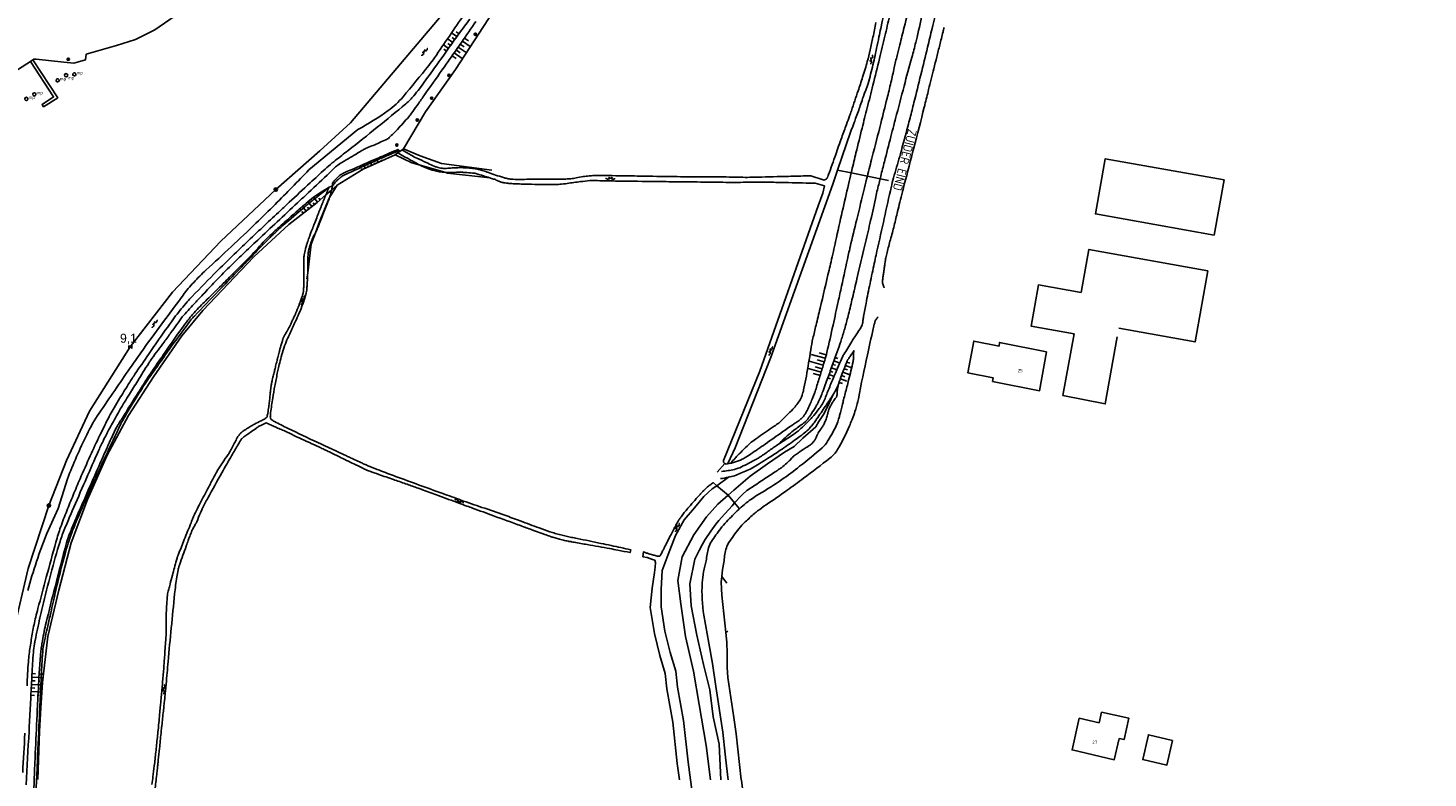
# Model space of a CAD drawing. Header units: millimetres. Extents: x 149344 to 154519, y 463794 to 476271.
# Tile 42 of 70: x 149539 to 149928, y 469001 to 469209. Entities that reach past the tile are written whole.
import ezdxf
from ezdxf.enums import TextEntityAlignment as Align

# ---------------------------------------------------------------- set-up
doc = ezdxf.new("R2010")
doc.units = ezdxf.units.MM
doc.header["$LTSCALE"] = 4
doc.layers.get('0').update_dxf_attribs({"color": 252, "linetype": 'CONTINUOUS'})
for name, color, linetype in [('Gebouw', 252, 'CONTINUOUS'), ('Huisnummer', 252, 'CONTINUOUS'), ('Kilometrering', 252, 'CONTINUOUS'), ('Straatnaam', 252, 'CONTINUOUS'), ('symbool talud', 252, 'CONTINUOUS'), ('symbool water', 252, 'CONTINUOUS'), ('Topografie', 252, 'CONTINUOUS')]:
    doc.layers.add(name, color=color, linetype=linetype)
doc.styles.add('ISO', font='ISO')
doc.styles.add('rtw_iso', font='iso-rtw.shx')

# ---------------------------------------------------------------- blocks, each defined once
blk = doc.blocks.new('talud')
for p, q in [((0, 0.75), (0.5, 0.75)), ((0, 0.5), (1, 0.5)), ((0, 0.25), (0.5, 0.25)), ((0, 0), (1, 0)), ((0, -0.25), (0.5, -0.25)), ((0, -0.5), (1, -0.5)), ((0, -0.75), (0.5, -0.75))]:
    blk.add_line(p, q)
blk = doc.blocks.new('water4')
at = {"linetype": 'Continuous'}
for centre, start, end in [((-0.01, 0.75), 129.7446, 230.2554), ((-0.32, 1.12), 309.7446, 50.2554), ((-0.32, 0.37), 309.7446, 50.2554), ((0.32, 0.01), 129.7446, 230.2554), ((0, 0.38), 309.7446, 50.2554), ((-0.01, -0.74), 129.7446, 230.2554), ((-0.32, -0.37), 309.7446, 50.2554), ((-0.32, -1.12), 309.7446, 50.2554), ((0, -0.37), 309.7446, 50.2554)]:
    blk.add_arc(centre, 0.244, start, end, dxfattribs=at)
blk = doc.blocks.new('paal')
for radius in [0.45, 0.2]:
    blk.add_circle((0, 0), radius)
blk = doc.blocks.new('kilometerpaal')
for p, q in [((-0.44, 0.44), (0.44, -0.44)), ((-0.44, -0.44), (-0.44, 0.44)), ((0.44, 0.44), (-0.44, -0.44)), ((0.44, -0.44), (0.44, 0.44))]:
    blk.add_line(p, q)
at = {"style": 'rtw_iso'}
blk.add_attdef('KILOMETERPAAL', (0.59, 0.87), '', height=2.5, dxfattribs=at)
blk = doc.blocks.new('meerpaal')
at = {"color": 0}
blk.add_circle((0, 0), 0.45, dxfattribs=at)
at = {"style": 'ISO'}
blk.add_attdef('MEERPAAL', (0.7, 0), '', height=0.9, dxfattribs=at)
blk = doc.blocks.new('boom')
for radius in [0.315, 0.225, 0.135]:
    blk.add_circle((0, 0), radius)

msp = doc.modelspace()

# ---------------------------------------------------------------- linework, layer by layer
at = {"layer": 'Gebouw'}
for points in [[(149868.3, 469151.35), (149835.27, 469157.28), (149838.03, 469172.62), (149871.05, 469166.7), (149868.3, 469151.35)], [(149831.35, 469135.4), (149833.5, 469147.39), (149866.51, 469141.47)], [(149866.51, 469141.47), (149862.96, 469121.68), (149841.8, 469125.48)], [(149831.35, 469135.4), (149819.48, 469137.53), (149817.43, 469126.11), (149829.35, 469123.97)], [(149841.37, 469123.07), (149838.04, 469104.48), (149826.28, 469106.8), (149829.35, 469123.97)], [(149821.72, 469118.97), (149819.77, 469108.14), (149806.73, 469110.72), (149806.91, 469111.7), (149799.89, 469113.09), (149801.49, 469121.95), (149808.51, 469120.56), (149808.68, 469121.54), (149821.72, 469118.97)], [(149836.34, 469015.82), (149837.01, 469018.8), (149844.58, 469017.11), (149843.25, 469011.22), (149841.85, 469011.52)], [(149841.85, 469011.52), (149840.5, 469005.59), (149828.81, 469008.32), (149830.81, 469017.12), (149836.34, 469015.82)], [(149856.72, 469010.97), (149855.15, 469004.09), (149848.44, 469005.66), (149850, 469012.54), (149856.72, 469010.97)]]:
    msp.add_lwpolyline(points, dxfattribs=at)
at = {"layer": 'Topografie'}
for points in [[(149803.55, 469263.61, 0), (149802.36, 469256.22, 0.000009)], [(149797.62, 469229.72, 0.000006), (149796.96, 469226.57, -0.000001), (149796.31, 469223.41, -0.000004), (149796.13, 469222.55, -0.000001), (149795.26, 469218.36, -0.001365)], [(149793.25, 469209.06, -0.003549), (149792.96, 469207.87, -0.000064), (149792.5, 469206.02, -0.000065), (149792.05, 469204.22, -0.000007), (149791.23, 469200.92, 0.000199), (149790.41, 469197.63, 0.000013), (149789.69, 469194.72, -0.000001), (149788.97, 469191.82, -0.000005), (149787.91, 469187.57, -0.000051), (149787.81, 469187.16, -0.002016), (149787.76, 469186.95, -0.000037), (149784.84, 469175.62, -0.000295), (149782.21, 469165.44, 0.001629), (149781.74, 469163.6, 0.001044), (149781.7, 469163.44, 0.000055), (149780.97, 469160.5, 0.000309), (149780.34, 469157.94, -0.000201), (149779.38, 469154.02, -0.008053), (149778.35, 469150.11, 0.008809), (149777.41, 469146.54, 0.005548), (149777.06, 469145.03, 0.016288), (149776.96, 469144.52, 0.001424), (149776.91, 469144.14, 0.001881), (149776.87, 469143.86, 0.00226), (149776.68, 469142.45, -0.00345), (149776.55, 469141.52, -0.00039), (149776.48, 469141.06, 0.000161), (149776.32, 469139.96, 0.0005), (149776.24, 469139.35, 0.000613), (149776.17, 469138.86, 0.035312), (149776.15, 469138.63, 0.020329), (149776.17, 469138.24, 0.036374), (149776.23, 469137.81, 0.031813), (149776.38, 469137.33, 0.010818), (149776.5, 469137.03, 0.013432), (149776.61, 469136.79, 0.004021), (149776.65, 469136.7, 0.009071)], [(149810.65, 469303.06, 0.000002), (149809.74, 469298.75, 0.000373)], [(149812.93, 469313.81, -0.000003), (149812.19, 469310.33, -0.000003)], [(149797.31, 469245.48, -0.00001), (149798.99, 469255.89, -0.00006)], [(149642.68, 469175.09, 0.010957), (149645.22, 469173.58, 0.018572), (149646.76, 469172.79, 0.000402), (149649.42, 469171.54, 0.002357), (149649.87, 469171.33, 0.00505), (149651.62, 469170.55, 0.011479), (149652.4, 469170.24, 0.039489), (149653.08, 469170.04, 0.037519), (149653.82, 469169.94, 0.011016), (149654.36, 469169.92, 0.009091), (149655.01, 469169.93, 0.018569), (149656.63, 469170.03, -0.019607), (149658.16, 469170.12, -0.008054), (149659.15, 469170.13, -0.006865), (149660.3, 469170.1, -0.0146), (149661.5, 469170.02, -0.015075), (149662.66, 469169.87, -0.019674), (149663.95, 469169.62, -0.018161), (149665.32, 469169.24, -0.01033), (149666.68, 469168.77, 0.007118), (149668.66, 469168.08, 0.006134), (149670.88, 469167.37, 0.014289), (149671.85, 469167.11, 0.040405), (149672.97, 469166.93, 0.020094), (149675.25, 469166.85, 0.010086), (149678.1, 469166.91, -0.011), (149680.71, 469166.97, -0.004976), (149683.28, 469166.94, 0.005329), (149685.69, 469166.91, 0.00868), (149688.19, 469166.96, 0.015614), (149689.57, 469167.05, 0.03041), (149691.05, 469167.29, -0.023092), (149692.98, 469167.63, -0.004273), (149694.65, 469167.82, -0.011163), (149695.3, 469167.88, -0.009751), (149696.72, 469167.95, -0.010395), (149698.07, 469167.95, -0.000095), (149702.08, 469167.89, 0.000064), (149708.02, 469167.8, 0.000006), (149716.75, 469167.66, 0.000035), (149718.23, 469167.64, 0.003245), (149721.88, 469167.61, -0.001407), (149730.29, 469167.56, -0.004621), (149736.73, 469167.45, 0.011432), (149739.33, 469167.44, 0.001438), (149739.4, 469167.45, 0.000012), (149747.92, 469167.66, 0.000314), (149750.71, 469167.73, 0.00016), (149756.2, 469167.88), (149759.65, 469166.78, 0.091897), (149759.84, 469166.68, 0.165008), (149759.96, 469166.68, 0.046755), (149760.1, 469166.74, 0.029168), (149760.32, 469166.88, 0.031325), (149760.76, 469167.24, 0.105859), (149760.86, 469167.38, 0.009789), (149760.94, 469167.6, 0.00365), (149761.17, 469168.21, 0.002353), (149763.14, 469173.78, -0.00278), (149764.81, 469178.49, -0.003035), (149766.16, 469182.15, 0.004744), (149767.01, 469184.49, 0.003457), (149767.51, 469185.95, 0.000915), (149769.37, 469191.47, 0.00187), (149770.62, 469195.25, 0.003115), (149771.34, 469197.53, 0.01194), (149771.93, 469199.58, 0.007627), (149772.72, 469202.82, 0.004788), (149773.5, 469206.39, 0.00425), (149774.3, 469210.43, 0.003072)], [(149776.86, 469214.56, -0.000025), (149776.38, 469212.25, -0.000037), (149776.05, 469210.71), (149775.65, 469208.78, -0.000026), (149775.17, 469206.46, -0.000019), (149774.51, 469203.31, -0.00631), (149773.96, 469200.65, -0.00631), (149773.34, 469198.01, -0.006119), (149772.68, 469195.45, -0.006119), (149771.95, 469192.92, 0.00058), (149771.59, 469191.96, 0.001), (149771.38, 469191.41, 0.000016), (149770.96, 469190.27, 0.003052), (149770.96, 469190.26, 0.002386), (149770.92, 469190.16, 0.000283), (149770.63, 469189.32, 0.001487), (149769.96, 469187.36, -0.001737), (149769.38, 469185.68, -0.002497), (149769.37, 469185.65, -0.000036), (149768.69, 469183.74, -0.004775), (149768.18, 469182.37, -0.003092), (149767.37, 469180.27), (149763.65, 469169.45)], [(149771.94, 469167.75, -0.003477), (149773.29, 469173.09, 0.00199), (149775.68, 469182.44, 0.000937), (149777.41, 469189.39, 0.001476), (149778.49, 469193.81, 0.006449), (149779.42, 469197.92, -0.007908), (149780.2, 469201.27, -0.001039), (149780.95, 469204.29, 0.00065), (149782.16, 469209.12, 0.000355), (149784.08, 469216.87, 0.002918)], [(149538.72, 469052.65, -0.025428), (149543.97, 469068.51), (149547.14, 469075.45), (149549.71, 469083.65, -0.01902), (149555.09, 469095.91, -0.036567), (149558.58, 469101.94, -0.001471), (149567.15, 469114.46, -0.004355), (149570.1, 469118.66, -0.005753), (149581.85, 469134.69, -0.024769), (149584.8, 469138.24, -0.021285), (149588.27, 469141.71, 0.005498), (149602.09, 469154.68, 0.005963), (149607.42, 469159.91, 0.003313), (149616.83, 469169.51), (149630.37, 469180.72, 0.035292), (149638.84, 469185.97, 0.062765), (149642.95, 469189.8, 0.004287), (149650.09, 469198.52, 0.018003), (149651.7, 469200.67, 0.002475), (149655.82, 469206.69, -0.002472), (149659.95, 469212.71, -0.008441)], [(149778.13, 469212.38, -0.002413), (149776.8, 469206.66, -0.001615), (149775.32, 469200.49, -0.001335), (149773.48, 469193.03, -0.000972), (149771.89, 469186.72, 0.001092), (149770.48, 469181.1, 0.000997), (149768.78, 469174.23, 0.001409), (149767.61, 469169.36, 0.000309), (149767.44, 469168.67)], [(149787.44, 469213.79, -0.000792), (149785.75, 469206.42, -0.00388), (149785.39, 469204.92, -0.007324), (149784.3, 469200.77, 0.003804), (149782.14, 469192.78, 0.000157), (149779.77, 469183.75, 0.000754), (149779.28, 469181.86, 0.000415), (149778.47, 469178.75, 0.000185), (149776.68, 469171.76, 0.000683), (149775.66, 469167.75, 0.000385), (149775.47, 469167.02)], [(149538.28, 468998.6, 0.000523), (149539.06, 469013.45, 0.000104), (149539.4, 469019.97, 0.0001), (149539.72, 469026.23, -0.000425), (149540.04, 469032.35, -0.011818), (149540.27, 469035.37, -0.014713), (149540.59, 469037.77, -0.009493), (149540.76, 469038.76, -0.002985), (149541.41, 469041.9, -0.007145), (149542.81, 469048.09, -0.004781), (149545.13, 469057.29, -0.010587), (149547.68, 469066.21, -0.024814), (149549.03, 469069.93, -0.002075), (149550.64, 469073.73, -0.000952), (149554.21, 469081.97, -0.000348), (149557.45, 469089.4, -0.001394), (149558.27, 469091.26, -0.011281), (149559.63, 469094.15, -0.008058), (149561.69, 469098.12, -0.005842), (149563.91, 469102.13, -0.008268), (149565.56, 469104.92, -0.000731), (149566.96, 469107.19, -0.000445), (149569.27, 469110.91, -0.000921), (149572.31, 469115.79, -0.005666), (149572.82, 469116.58, -0.015615), (149573.2, 469117.13, 0.001841), (149576.58, 469121.66, 0.003366), (149578.5, 469124.29, 0.002052), (149581.61, 469128.64, -0.001675), (149584.93, 469132.27, -0.002685), (149587.03, 469134.51, -0.00005), (149590.33, 469138.01, -0.000999), (149590.49, 469138.18, -0.006376), (149594.72, 469142.51, -0.007473), (149598.43, 469146.1, -0.000392), (149602.6, 469150.02, -0.000302), (149608.02, 469155.1, -0.000094), (149613.62, 469160.33, 0.000226), (149615.95, 469162.51, 0.000713), (149616.67, 469163.19, 0.000087), (149622.59, 469168.77, 0.008837), (149624.24, 469170.38, -0.037933), (149624.65, 469170.73, -0.023685), (149624.71, 469170.77, -0.000618), (149627.2, 469172.28, -0.000668), (149631.53, 469174.87, -0.006745), (149631.96, 469175.13, -0.032457), (149632.98, 469175.62, 0.009956), (149636.37, 469177.06, 0.003096), (149638.16, 469177.88, 0.011944), (149638.62, 469178.1, 0.070855), (149639.12, 469178.46, 0.013386), (149641.39, 469180.77, 0.007094), (149644.55, 469184.25, 0.026759), (149645.32, 469185.23, 0.002065), (149646.84, 469187.38, -0.001669), (149648.7, 469190.04, -0.00039), (149653.75, 469197.18, 0.000718), (149656.49, 469201.07, 0.001773), (149659.18, 469204.92, 0.00117), (149663.22, 469210.78, 0.004688)], [(149538.52, 469026.15, -0.008093), (149538.88, 469032.81, -0.015266), (149539.1, 469034.95, -0.008089), (149539.7, 469038.96, -0.007001), (149540.45, 469043.14, -0.013711), (149540.92, 469045.26, -0.003575), (149541.54, 469047.63, -0.000975), (149543.87, 469056.3, -0.001234), (149546.54, 469066.06, -0.005551), (149547.17, 469068.22, -0.014666), (149547.84, 469070.26, -0.006518), (149549.56, 469074.77, -0.003824), (149551.32, 469079.13, -0.003663), (149553.23, 469083.64, -0.004958), (149556.06, 469090.04, -0.005496), (149558.74, 469095.77, -0.004583), (149560.6, 469099.55, -0.008775), (149561.63, 469101.5, -0.006156), (149562.72, 469103.43, -0.004689), (149564.21, 469105.94, -0.004143), (149566.62, 469109.84, -0.005918), (149568.36, 469112.53, -0.002779), (149568.48, 469112.7, -0.000084), (149572.24, 469118.24, -0.004596), (149575.22, 469122.54, -0.003062), (149579.78, 469128.91, -0.007249), (149582.99, 469132.82, -0.017744), (149584.38, 469134.35, -0.000757), (149591.25, 469141.38, -0.006031), (149592.13, 469142.25, -0.000851), (149597.37, 469147.32, -0.002216), (149599.39, 469149.26, -0.000644), (149603.99, 469153.61, -0.000685), (149608.33, 469157.69, -0.000958), (149611.33, 469160.5, -0.000497), (149617.14, 469165.9, -0.003583), (149621.29, 469169.69, -0.007623), (149623.29, 469171.43, -0.01184), (149624.1, 469172.09, 0.002693), (149627.73, 469174.91, 0.007067), (149643.75, 469187.88, 0.046562), (149645.96, 469190.1, 0.012114), (149647.49, 469192.05, 0.004863), (149651.14, 469197.03, 0.001535), (149655.81, 469203.59, -0.002623), (149658.56, 469207.42, -0.006549), (149661.5, 469211.38, 0.008048)], [(149759.89, 469105.2, -0.002722), (149761.13, 469108.37, -0.005061), (149761.82, 469110.06, -0.000105), (149763.46, 469113.95, -0.000937), (149763.65, 469114.39, -0.004841), (149764.76, 469116.93, -0.011597), (149765.26, 469117.98, -0.020335), (149765.37, 469118.17, -0.001042), (149767.61, 469121.82, -0.007813), (149768.44, 469123.11, -0.004326), (149769.99, 469125.4, 0.028679), (149770.48, 469126.48, 0.053325), (149770.64, 469127.1, 0.006211), (149770.8, 469128.21, -0.012206), (149770.89, 469128.77, -0.002546), (149771.57, 469132.42, -0.003441), (149772.1, 469135.11, -0.001092), (149773.27, 469140.77, -0.002242), (149773.87, 469143.53, -0.00029), (149774.36, 469145.77, -0.000071), (149776.38, 469154.91, -0.000362), (149778.33, 469163.73, -0.001968), (149778.7, 469165.35, -0.017371), (149779.4, 469168, 0.007642), (149781.13, 469173.97, 0.00084), (149783.19, 469181.6, 0.002757), (149783.8, 469183.93, 0.001622), (149784.88, 469188.2, 0.000898), (149786.8, 469195.94, 0.000657), (149788.67, 469203.59, 0.000958), (149789.93, 469208.84, 0.00203), (149790.65, 469211.89, 0.000664)], [(149623.37, 469165.08, -0.065625), (149623.33, 469165.7, -0.151597), (149623.43, 469165.95, -0.012099), (149623.81, 469166.39, -0.009983), (149624.28, 469166.91, -0.004654), (149625.18, 469167.82, -0.024523), (149625.36, 469167.99, -0.035145), (149625.69, 469168.22, -0.024892), (149626.18, 469168.49, -0.008544), (149626.42, 469168.6, -0.000275), (149633.96, 469171.91, -0.002015), (149636.7, 469173.1, -0.001131), (149641.59, 469175.18), (149641.85, 469174.87)], [(149641.85, 469174.87, 0.001883), (149637.21, 469172.87, 0.003892), (149634.98, 469171.87, 0.000112), (149627.76, 469168.59, 0.001737), (149627.3, 469168.37, 0.004656), (149626.13, 469167.82, 0.046963), (149626.02, 469167.75, 0.017584), (149625.94, 469167.69, 0.002338), (149625.38, 469167.2, 0.001703), (149625.23, 469167.07, 0.00035), (149624.53, 469166.45, 0.034472), (149624.05, 469165.95, 0.021359), (149623.37, 469165.08)], [(149647.73, 469170.79, -0.002456), (149647.58, 469170.87, -0.000473), (149646.35, 469171.55, 0.000344), (149644.65, 469172.48, 0.000625), (149643.41, 469173.15, 0.0004), (149641.48, 469174.21)], [(149654.57, 469168.83, -0.043138), (149651.53, 469169.32, -0.060832), (149647.73, 469170.79)], [(149667.03, 469167.31, 0.000824), (149665.33, 469167.84, 0.001403), (149663.17, 469168.5, 0.01544), (149662.97, 469168.55, 0.035622), (149662.75, 469168.59, 0.004014), (149660.71, 469168.75, 0.001542), (149659.96, 469168.8, 0.001116), (149658.91, 469168.87, 0.037439), (149657.77, 469168.86, -0.022483), (149655.86, 469168.78, -0.018167), (149654.57, 469168.83)], [(149732.31, 469087.91, -0.149279), (149732.01, 469088.28, -0.149279), (149731.96, 469088.75), (149742.11, 469113.54), (149758.23, 469159.48), (149759.61, 469163.07), (149759.99, 469165.05), (149757.45, 469165.83, -0.00049), (149755.38, 469165.85, -0.00228), (149754.93, 469165.86, -0.000837), (149747.17, 469166.02, 0.002632), (149744.7, 469166.07, 0.006858), (149738.29, 469166.06, -0.006793), (149731.82, 469166.05, -0.000048), (149724.67, 469166.14, 0.000048), (149717.53, 469166.22, 0.000017), (149711.79, 469166.29, -0.00001), (149702.01, 469166.41, -0.005312), (149696.99, 469166.53, 0.014383), (149695.13, 469166.54, 0.019501), (149694.84, 469166.52, 0.002106), (149692.21, 469166.24, 0.011546), (149688.55, 469165.74, -0.020693), (149686.51, 469165.51, -0.016861), (149684.97, 469165.45, -0.005881), (149680.54, 469165.47, -0.001741), (149676.69, 469165.55, -0.003686), (149674.88, 469165.6, -0.0057), (149673.88, 469165.65, -0.003835), (149672.39, 469165.76, -0.023), (149670.98, 469165.93, -0.032524), (149670.01, 469166.16, -0.050865), (149669.08, 469166.56, 0.048754), (149668.11, 469166.97, 0.001294), (149667.03, 469167.31)], [(149767.44, 469168.67, 0.001436), (149766.69, 469165.43, 0.000918), (149764.97, 469157.96, 0.002693), (149763.13, 469149.64, -0.003934), (149761.85, 469143.94, -0.000728), (149761.31, 469141.65, -0.000158), (149758.81, 469131.07, -0.001215), (149757.68, 469126.31, 0.001604), (149756.82, 469122.71, 0.021349), (149756.2, 469119.48, -0.009549), (149755, 469112.23, -0.005945), (149754.33, 469108.81, -0.013103), (149753.96, 469107.26, -0.053753), (149753.48, 469106.01, -0.044506), (149752.61, 469104.64, -0.018388), (149751.59, 469103.4, -0.013118), (149750.06, 469101.77, -0.008015), (149747.82, 469099.57, -0.038493), (149747.32, 469099.16, -0.000233), (149746.08, 469098.3, 0.000132), (149743.89, 469096.78, 0.000027), (149741.76, 469095.3, 0.000066), (149740.89, 469094.7, 0.024676), (149739.33, 469093.5, 0.022255), (149737.74, 469092.02, 0.002255), (149737.52, 469091.8, 0.000318), (149735.99, 469090.21, 0.003807), (149735.24, 469089.42, 0.002308), (149733.93, 469088)], [(149733.93, 469088, 0.00793), (149734.43, 469088.09, 0.037835), (149735.06, 469088.26, 0.011896), (149737.2, 469089.09, 0.043128), (149737.76, 469089.38, 0.008328), (149739.51, 469090.52, 0.003558), (149743.55, 469093.3, 0.001386), (149748.5, 469096.79, -0.002846), (149750.92, 469098.48, -0.005495), (149751.59, 469098.93, 0.004117), (149752.48, 469099.53, 0.029868), (149753.46, 469100.29, 0.0366), (149754.17, 469101.01, 0.035857), (149754.67, 469101.7, 0.02773), (149755.2, 469102.65, 0.008245), (149755.97, 469104.29, 0.009029), (149756.61, 469105.81, 0.002902), (149757.32, 469107.61, 0.014775), (149757.45, 469107.96, 0.002513), (149757.68, 469108.7, 0.000534), (149758.76, 469112.19, 0.000524), (149759.79, 469115.53, 0.001669), (149760.1, 469116.57, 0.014718), (149760.68, 469118.73, 0.004188), (149762.42, 469126.38, 0.00005), (149763.85, 469132.91, 0.000077), (149764.77, 469137.15, 0.000579), (149766.64, 469145.76, -0.002705), (149767.04, 469147.6, -0.00355), (149767.15, 469148.07, -0.000219), (149769.01, 469155.73, -0.000146), (149771.15, 469164.51, -0.000397), (149771.94, 469167.74, -0.000003), (149771.94, 469167.75)], [(149775.47, 469167.02, 0.000819), (149775.09, 469165.47, 0.009184), (149774.16, 469161.44, -0.005447), (149772.66, 469154.62, -0.000396), (149771.25, 469148.6, -0.000256), (149769.06, 469139.27, -0.000704), (149767.8, 469133.94, -0.000833), (149766.72, 469129.43, -0.009584), (149765.76, 469125.78, -0.010599), (149764.77, 469122.52, -0.004942), (149763.82, 469119.72, -0.002258), (149761.65, 469113.63, -0.001449), (149760.25, 469109.8, -0.002501), (149759.42, 469107.59, -0.012068), (149758.72, 469105.86, -0.014736), (149758.07, 469104.48, -0.019335), (149757.63, 469103.69, -0.007845), (149756.44, 469101.8, -0.012861), (149755.48, 469100.41, -0.026881), (149754.97, 469099.78, -0.056263), (149754.24, 469099.14, 0.015691), (149751.44, 469097.05, 0.015425), (149749.69, 469095.58, 0.010505), (149747.25, 469093.29)], [(149621.51, 469162.53, 0.000792), (149621.42, 469162.3, 0.000016), (149620.8, 469160.8, 0.00133), (149620.79, 469160.78, 0.00062), (149620.25, 469159.43, 0.001055), (149619.93, 469158.63, 0.000007), (149619.92, 469158.61, 0.000038), (149619.92, 469158.61, 0.00124), (149619.76, 469158.19, 0.000335), (149619.15, 469156.65, 0.000069), (149618.42, 469154.78, 0.000201), (149618.17, 469154.14, 0.000004), (149618.09, 469153.91, 0.000008), (149618.05, 469153.81, 0.000052), (149618, 469153.69, 0.000037), (149617.94, 469153.52, 0.001438), (149617.92, 469153.48, 0.00019), (149617.79, 469153.14, 0.001552), (149617.48, 469152.33, 0.001198), (149617.09, 469151.27, 0.001303), (149616.99, 469151, 0.000516), (149616.74, 469150.31, 0.003146), (149616.5, 469149.62, 0.002771), (149616.23, 469148.84, 0.007345), (149616.12, 469148.47, 0.004842), (149615.95, 469147.9, 0.010546), (149615.83, 469147.44, 0.006457), (149615.66, 469146.68, 0.010687), (149615.52, 469145.91, 0.01422), (149615.44, 469145.34, 0.009432), (149615.39, 469144.72, 0.013142), (149615.37, 469144.27, 0.00132), (149615.36, 469143.59, 0.001725), (149615.36, 469143.07, 0.000376), (149615.36, 469141.83, 0.001091), (149615.36, 469141.4, 0.002046), (149615.36, 469140.35, -0.001503), (149615.38, 469138.92, -0.000896), (149615.38, 469138.18, -0.001527), (149615.38, 469137.74, -0.0052), (149615.37, 469137.38, -0.00397), (149615.36, 469136.91, -0.003403), (149615.33, 469136.39, -0.004882), (149615.31, 469136.02, -0.000529), (149615.3, 469135.9, -0.00114), (149615.29, 469135.84, -0.002812), (149615.29, 469135.79, -0.001448), (149615.28, 469135.69, -0.013855), (149615.27, 469135.58, -0.007865), (149615.24, 469135.41, -0.013028), (149615.2, 469135.23, -0.007807), (149615.12, 469134.93, -0.006986), (149615.01, 469134.54, -0.007315), (149614.89, 469134.18, -0.004183), (149614.68, 469133.58, -0.004162), (149614.46, 469132.98, -0.001088), (149614.14, 469132.12, -0.002266), (149613.98, 469131.71, -0.000559), (149613.83, 469131.32, -0.001435), (149613.77, 469131.17, -0.001591), (149613.65, 469130.87, -0.00119), (149613.49, 469130.47, -0.00122), (149613.36, 469130.16, -0.00169), (149613.26, 469129.94, -0.002348), (149613.2, 469129.8, -0.000971), (149613.05, 469129.45, -0.002628), (149612.87, 469129.06, -0.000992), (149612.4, 469128.03, -0.002782), (149611.97, 469127.1, -0.003017), (149611.56, 469126.24, -0.00494), (149611.23, 469125.58, -0.009943), (149611.05, 469125.26, -0.001137), (149610.91, 469125.01, -0.000742), (149610.69, 469124.62, -0.001457), (149610.41, 469124.15, 0.001975), (149610.21, 469123.79, 0.005995), (149610.05, 469123.51, 0.004773), (149609.86, 469123.14, 0.004435), (149609.78, 469123, 0.005809), (149609.73, 469122.89, 0.011787), (149609.68, 469122.76, 0.008837), (149609.61, 469122.6, 0.007914), (149609.54, 469122.38, 0.005246), (149609.43, 469122.04, 0.003194), (149609.25, 469121.44, 0.003761), (149609.1, 469120.93, 0.001359), (149608.9, 469120.21, 0.002234), (149608.78, 469119.77, 0.000729), (149608.54, 469118.84, 0.000926), (149608.35, 469118.11, 0.000238), (149608.15, 469117.33, 0.000787), (149608.09, 469117.1, 0.000469), (149608.03, 469116.86, 0.000174), (149607.87, 469116.2, 0.000611), (149607.74, 469115.67, 0.000242), (149607.41, 469114.32, 0.001856), (149607.14, 469113.21, 0.001548), (149606.82, 469111.87, 0.003062), (149606.64, 469111.08, 0.002815), (149606.46, 469110.22, 0.003403), (149606.35, 469109.65, 0.006403), (149606.29, 469109.35, 0.004184), (149606.25, 469109.08, 0.007237), (149606.23, 469108.92, 0.001153), (149606.21, 469108.74, 0.001611), (149606.19, 469108.6, 0.000646), (149606.16, 469108.3, 0.001941), (149606.15, 469108.2, 0.000727), (149606.14, 469108.06, 0.000207), (149606.09, 469107.56, 0.00037), (149606.08, 469107.43, -0.000056), (149606, 469106.61, -0.002826), (149605.98, 469106.38, -0.00126), (149605.92, 469105.86, -0.004396), (149605.76, 469104.45, -0.007597), (149605.65, 469103.64, -0.001005), (149605.39, 469101.94, -0.004162), (149605.32, 469101.53, -0.030524), (149605.17, 469100.9, -0.087515), (149605.07, 469100.7, -0.077819), (149604.93, 469100.57, -0.025798), (149604.46, 469100.26, -0.0158), (149603.54, 469099.78, 0.007825), (149601.66, 469098.84, 0.012399), (149601.03, 469098.49, 0.006036), (149599.81, 469097.76)], [(149618.62, 469152.04, -0.001036), (149618.66, 469152.12, 0.030982), (149619.2, 469153.28, 0.000277), (149619.77, 469154.72, 0.000107), (149621.24, 469158.47, 0.00008), (149621.4, 469158.89, 0.000015), (149622.31, 469161.2, 0.011291), (149622.52, 469161.79)], [(149622.42, 469164.66, 0.001939), (149621.8, 469163.2, 0.002384), (149621.51, 469162.53)], [(149622.52, 469161.79, 0.015458), (149622.77, 469162.6, 0.008195), (149623.11, 469163.91)], [(149623.11, 469163.91, 0.007272), (149623.37, 469165.08)], [(149616.47, 469140.94, 0.000294), (149616.48, 469141.19, 0.010401), (149616.51, 469144.07, -0.017027), (149616.56, 469145.84, -0.033016), (149616.71, 469147.04, -0.029701), (149617.04, 469148.35, -0.013002), (149617.41, 469149.41, -0.013468), (149617.83, 469150.42, -0.019958), (149618.62, 469152.04)], [(149574.1, 468997.75, 0.000186), (149574.58, 469001.99, 0.000529), (149574.75, 469003.48, 0.000241), (149574.87, 469004.62, 0.000733), (149574.91, 469004.99, 0.00077), (149574.97, 469005.57, 0.000139), (149575.3, 469008.72, 0.000678), (149575.73, 469012.96, -0.001726), (149575.9, 469014.63, -0.000062), (149575.95, 469015.07, -0.000007), (149576.38, 469019.11, -0.00002), (149576.55, 469020.66, -0.00001), (149576.63, 469021.42, 0.000211), (149576.88, 469023.73, 0.00272), (149576.89, 469023.86, 0.000252), (149577.03, 469025.29, 0.00173), (149577.15, 469026.63, -0.000374), (149577.7, 469032.85, -0.003232), (149579.51, 469051.67, -0.012786), (149580.12, 469056.4, -0.013331), (149580.47, 469058.32, -0.02671), (149580.72, 469059.26, -0.001254), (149580.87, 469059.71, -0.00303), (149580.93, 469059.9, -0.002266), (149581.8, 469062.41, -0.00222), (149582.72, 469064.96, -0.000409), (149582.74, 469065.03, -0.000019), (149583.28, 469066.51, -0.003154), (149583.69, 469067.59, -0.002036), (149584.33, 469069.27, 0.00838), (149585.25, 469070.93, 0.017789), (149585.64, 469071.74, 0.007483), (149586.7, 469074.24, -0.017407), (149587.18, 469075.3, -0.01061), (149588.71, 469078.27, -0.004376), (149592.64, 469085.36, -0.001545), (149595.34, 469090.09, -0.002315), (149597.17, 469093.24, -0.007801), (149598.1, 469094.76, -0.089034), (149598.21, 469094.88, -0.006995), (149598.23, 469094.9, -0.000157), (149599.28, 469095.66, -0.001033), (149600.48, 469096.52, -0.000847), (149601.94, 469097.56, -0.015588), (149602.66, 469098.05, -0.015588), (149603.41, 469098.49, -0.015584), (149604.19, 469098.88, -0.015584), (149604.99, 469099.22, 0.005104), (149606.2, 469098.64, 0.005104), (149607.42, 469098.08, 0.005726), (149608.81, 469097.48, 0.005726), (149610.21, 469096.91, 0.001819), (149612.62, 469095.73, 0.005661), (149613.4, 469095.36, 0.000638), (149619.08, 469092.75, -0.002708), (149620.42, 469092.12, -0.000271), (149621.73, 469091.51, -0.003311), (149621.84, 469091.46, -0.000219), (149622.51, 469091.13, -0.000053), (149625.27, 469089.78, -0.000027), (149627.29, 469088.79, 0.000027), (149629.32, 469087.79, 0.000734), (149631.58, 469086.69, 0.001784), (149632.52, 469086.24, 0.00279), (149632.69, 469086.16, 0.004317), (149632.8, 469086.11, 0.008837), (149632.88, 469086.07, 0.003587), (149633.08, 469085.99, 0.006181), (149633.73, 469085.76, 0.001603), (149636.22, 469084.88, 0.001015), (149640.28, 469083.47, -0.001215), (149643.67, 469082.29, -0.000527), (149646.81, 469081.19, -0.002463), (149647.48, 469080.95, -0.000743), (149648.6, 469080.54, -0.0002), (149652.76, 469079.01, -0.000204), (149658.49, 469076.9, 0.000529), (149660.71, 469076.08, 0.000225), (149662.27, 469075.51, 0.00006), (149668.11, 469073.38, 0.000102), (149675.59, 469070.65, 0.000241), (149678.77, 469069.49, 0.000473), (149679.17, 469069.34, 0.000087), (149681.36, 469068.55, 0.001227), (149682.36, 469068.19, 0.000807), (149683.88, 469067.66, 0.009522), (149684.86, 469067.33, 0.007568), (149686.11, 469066.97, 0.0102), (149687.49, 469066.62, 0.010696), (149688.82, 469066.33, 0.000985), (149689.77, 469066.16, 0.001344), (149690.47, 469066.03, 0.002963), (149694.15, 469065.39, -0.003485), (149697.28, 469064.85, -0.000994), (149697.35, 469064.84, -0.00002), (149700.4, 469064.27, -0.003096), (149702.62, 469063.85, -0.002008), (149706.03, 469063.16), (149706.21, 469063.94, 0.001354), (149700.77, 469065.13, 0.002583), (149697.9, 469065.73, 0.000482), (149691.35, 469067.07, -0.001996), (149689.77, 469067.39, -0.007701), (149686.81, 469068.06, -0.013856), (149685.18, 469068.51, -0.008726), (149683.78, 469068.96, -0.004068), (149680.81, 469070, -0.004243), (149675.54, 469071.95, 0.00517), (149671.22, 469073.53, 0.004094), (149664.88, 469075.73, -0.004455), (149659.05, 469077.75, -0.000954), (149653.99, 469079.57, -0.000739), (149647.46, 469081.94, -0.001323), (149640.91, 469084.35, -0.001943), (149636.46, 469086.02, -0.004217), (149633.74, 469087.07, -0.010518), (149632.67, 469087.53, -0.002352), (149631.67, 469087.98, -0.00071), (149628.37, 469089.51, -0.00048), (149627.25, 469090.03, -0.000067), (149619.27, 469093.74, -0.004035), (149611.01, 469097.68, -0.008749), (149607.25, 469099.59, -0.04539), (149606.34, 469100.18, -0.143019), (149606.14, 469100.46, -0.090496), (149606.09, 469100.81, -0.02586), (149606.18, 469102.01, -0.006338), (149606.77, 469106.09, -0.007619), (149607.35, 469109.47, -0.002482), (149608.03, 469112.98, -0.005861), (149608.35, 469114.47, -0.009653), (149608.82, 469116.41, -0.007895), (149609.48, 469118.77, -0.011132), (149610.27, 469121.2, -0.023463), (149610.72, 469122.32, -0.00442), (149611.29, 469123.54, 0.003269), (149612.07, 469125.2, 0.00104), (149612.84, 469126.88, 0.0008), (149613.84, 469129.07, 0.013734), (149614.66, 469131.03, 0.011756), (149615.51, 469133.37, 0.026822), (149616.05, 469135.33, 0.034536), (149616.28, 469136.9, 0.008003), (149616.37, 469138.22, 0.003264), (149616.47, 469140.94)], [(149774.95, 469128.71, 0.037579), (149774.37, 469127.94, 0.078516), (149773.98, 469127.04, 0.007514), (149773.56, 469125.31, 0.001801), (149771.95, 469118.07, 0.005992), (149769.45, 469105.9, -0.025222), (149768.74, 469103.04, -0.011886), (149768.68, 469102.85, -0.001137), (149767.98, 469100.88, -0.010475), (149767.62, 469099.94, -0.006297), (149766.97, 469098.38, -0.039761), (149763.66, 469091.78, -0.092312), (149761.53, 469089.39, -0.003907), (149754.21, 469083.82, -0.006403), (149749.67, 469080.51, -0.004466), (149743.83, 469076.44, 0.01083), (149741.44, 469074.74, 0.020466), (149740.59, 469074.04, 0.006428), (149738.01, 469071.7, 0.038953), (149736.26, 469069.8, 0.020576), (149733.41, 469065.83, 0.086809), (149732.64, 469064.05, 0.045673), (149732.11, 469060.42), (149731.72, 469058.49), (149731.48, 469056.49)], [(149764.15, 469110.67, 0.00122), (149764.61, 469111.94, -0.005125), (149764.95, 469112.88, -0.000877), (149765.46, 469114.21, -0.001128), (149765.87, 469115.25, -0.007843), (149766.37, 469116.48, -0.038473), (149766.49, 469116.72, -0.014032), (149766.61, 469116.9, 0.002692), (149767.24, 469117.81, 0.002902), (149767.63, 469118.38, 0.001908), (149768.22, 469119.27, 0.018345), (149768.13, 469118.56, 0.025693), (149768.11, 469118.05, 0.011644), (149768.12, 469117.55, -0.025002), (149768.12, 469117.31, -0.043433), (149767.99, 469116.29, -0.00835), (149766.73, 469111.05, -0.000592), (149765.79, 469107.4, 0.001208), (149765.33, 469105.6, 0.001093), (149765.02, 469104.37, -0.000438), (149764.24, 469101.27, -0.010238), (149764.08, 469100.69, -0.003546), (149763.58, 469099.04, -0.030667), (149760.89, 469094.08, -0.074728), (149759.38, 469092.3, -0.011499), (149753.13, 469087.13, -0.015151), (149748.18, 469083.45, -0.01836), (149741.81, 469079.36, 0.03248), (149738.28, 469076.95, 0.021645), (149736.41, 469075.35)], [(149764.15, 469110.67, 0.010733), (149763.93, 469109.93, 0.017849), (149763.81, 469109.46, 0.001529), (149763.65, 469108.64, 0.009124), (149763.63, 469108.51, 0.03434), (149763.57, 469107.87, -0.027045), (149763.51, 469107.06, -0.015323), (149763.44, 469106.63, -0.050868), (149763.4, 469106.5, -0.044628), (149763.33, 469106.37, -0.012294), (149763.04, 469105.94, -0.019603), (149762.64, 469105.43, 0.027918), (149762.37, 469105.06, 0.020633), (149762.08, 469104.58, 0.011662), (149761.62, 469103.7, 0.006554), (149761.31, 469103.07, 0.028493), (149761.25, 469102.92, 0.008831), (149761.19, 469102.71, 0.002141), (149760.94, 469101.85, 0.005132), (149760.75, 469101.14, -0.006405), (149760.59, 469100.56, -0.029352), (149760.39, 469099.99, -0.015868), (149759.92, 469098.96, -0.012282), (149759.5, 469098.15, -0.035004), (149759.32, 469097.88, -0.001469), (149759.13, 469097.64, 0.001158), (149758.89, 469097.33, 0.000656), (149758.53, 469096.85, 0.006226), (149758.49, 469096.8, 0.042767), (149758.47, 469096.75, 0.00313), (149758.14, 469096.08, 0.006588), (149757.94, 469095.63, -0.005995), (149757.71, 469095.13, -0.038607), (149757.32, 469094.43, -0.035689), (149756.78, 469093.74, -0.019879), (149756.35, 469093.3, -0.040819), (149756.12, 469093.11, -0.001607), (149755.62, 469092.78, -0.001258), (149754.98, 469092.36, -0.000968), (149753.81, 469091.59, 0.003679), (149753.51, 469091.39, 0.002321), (149753.04, 469091.07, 0.001021), (149751.97, 469090.33, 0.000079), (149751.9, 469090.28, 0.000014), (149751.51, 469090.01, 0.001333), (149751.47, 469089.98, 0.000399), (149751.32, 469089.88, -0.013987), (149750.47, 469088.88, -0.025586), (149749.96, 469088.37, -0.003805), (149748.47, 469087.04, -0.032738), (149748.29, 469086.9, -0.00121), (149747.38, 469086.3, -0.000914), (149746.18, 469085.5, -0.000055), (149745.85, 469085.29, 0.000012), (149744.4, 469084.33, 0.004586), (149740.75, 469081.89), (149738.5, 469080.39), (149737.32, 469079.42), (149736.96, 469079.03), (149735.08, 469076.94)], [(149762.63, 469107.36, 0.012281), (149763.48, 469108.96, 0.027412), (149763.8, 469109.71, 0.00092), (149764.15, 469110.67)], [(149599.79, 469097.74, 0.00256), (149599.25, 469097.4, 0.004699), (149598.96, 469097.21, 0.01317), (149598.58, 469096.93, 0.012256), (149598.18, 469096.62, 0.012693), (149597.93, 469096.4, 0.016526), (149597.75, 469096.22, 0.014425), (149597.61, 469096.06, 0.009744), (149597.41, 469095.82, 0.014717), (149597.11, 469095.41, 0.020308), (149596.91, 469095.09, 0.007454), (149596.73, 469094.77, 0.001897), (149596.05, 469093.47, 0.007579), (149595.31, 469092.02, -0.016327), (149594.95, 469091.35, -0.022216), (149594.37, 469090.42, 0.00882), (149592.83, 469088.12, 0.00128), (149591.37, 469085.85, 0.012241), (149591.23, 469085.61, 0.005663), (149590.94, 469085.1, 0.001918), (149590.13, 469083.59, 0.000354), (149589.44, 469082.28, 0.000229), (149588.37, 469080.26, 0.001782), (149586, 469075.73, 0.005693), (149585.28, 469074.3, 0.004242), (149585.02, 469073.76, 0.008952), (149584.9, 469073.5, 0.002494), (149584.76, 469073.16, 0.002078), (149584.59, 469072.75, 0.000919), (149584.06, 469071.43, 0.000261), (149582.2, 469066.77, 0.000378), (149580.58, 469062.73, 0.002449), (149580.34, 469062.11, 0.003112), (149580.27, 469061.93, 0.006186), (149580.24, 469061.84, 0.007911), (149580.22, 469061.77, 0.003374), (149580.17, 469061.62, 0.005864), (149580.01, 469061.04, 0.000821), (149578.89, 469056.86, 0.000285), (149578.23, 469054.38, 0.0005), (149577.86, 469052.97, 0.003424), (149577.79, 469052.68, 0.0017), (149577.65, 469052.11, 0.032899), (149577.51, 469051.32, 0.010525), (149577.3, 469048.81, 0.019909), (149577.19, 469044.04, -0.021032), (149577.08, 469039.52, -0.000514), (149576.75, 469034.64, -0.001264), (149576.61, 469032.65, -0.000033), (149576.55, 469031.86, -0.000215), (149576.54, 469031.74, -0.001987), (149576.39, 469029.85, -0.000966), (149576.06, 469025.98, -0.000938), (149575.71, 469022.1, -0.000479), (149575.58, 469020.65, -0.000616), (149575.4, 469018.78, -0.000613), (149575.18, 469016.48, -0.000534), (149574.92, 469013.85, -0.001022), (149574.72, 469011.82, -0.000506), (149574.28, 469007.73, -0.002124), (149573.86, 469003.87, -0.002738), (149573.5, 469000.88, -0.003099), (149573.22, 468998.75, -0.005236)], [(149599.79, 469097.74, -0.0001), (149599.81, 469097.76)], [(149599.81, 469097.76, 0.004968), (149599.79, 469097.74)], [(149733.2, 469087.9, -0.145209), (149732.75, 469087.77, -0.145209), (149732.31, 469087.91)], [(149733.2, 469087.9, 0.011585), (149733.93, 469088)], [(149730.13, 469081.74), (149729.13, 469082.61, 0.015192), (149728.21, 469081.94, 0.015192), (149727.34, 469081.22, 0.011968), (149726.68, 469080.61, 0.011968), (149726.05, 469079.97, 0.00085), (149725.46, 469079.31, 0.002887), (149725.28, 469079.12, 0.000076), (149723.56, 469077.18, 0.000737), (149723.38, 469076.98, 0.001901), (149723, 469076.55, 0.000773), (149722.07, 469075.47, 0.010157), (149721.09, 469074.29, 0.01162), (149720.27, 469073.22, 0.012536), (149719.72, 469072.41, 0.014588), (149719.28, 469071.69, 0.003998), (149718.74, 469070.72, 0.004731), (149718.29, 469069.89, 0.001148), (149717.11, 469067.61, 0.002444), (149716.56, 469066.54, 0.000007), (149716.04, 469065.51, 0.000015), (149715.81, 469065.05, 0.000043), (149715.39, 469064.23, -0.000027), (149714.97, 469063.4, -0.003131), (149714.82, 469063.1, -0.001501), (149714.48, 469062.46, -0.013234), (149714.42, 469062.34, -0.014227), (149714.35, 469062.24, -0.109115), (149714.3, 469062.19, -0.071997), (149714.19, 469062.14, -0.077633), (149713.99, 469062.12, -0.04334), (149713.64, 469062.17, -0.002123), (149713.34, 469062.25, -0.005629), (149713.23, 469062.27, -0.003237), (149712.28, 469062.54, -0.004615), (149711.61, 469062.73, -0.00201), (149711.56, 469062.74, -0.00014), (149710.85, 469062.97, -0.007915), (149710.42, 469063.11, -0.004824), (149709.72, 469063.36), (149709.6, 469062.01), (149710.79, 469061.77), (149712.23, 469061.25), (149712.89, 469061.04), (149713.06, 469060.43), (149712.95, 469059.08), (149712.78, 469057.63), (149712.17, 469053.23), (149711.62, 469047.89), (149712.78, 469040.69), (149714.29, 469034.57), (149715.81, 469029.59), (149716.23, 469025.32), (149717.91, 469016.03), (149719.15, 469004.55), (149719.79, 469000)], [(149736.41, 469075.35, 0.002387), (149736.22, 469075.16, 0.013586), (149732.81, 469071.74, 0.0261), (149731.16, 469069.79, 0.015415), (149728.64, 469066.28, 0.080957), (149727.83, 469064.49, 0.043146), (149727.17, 469060.88, 0.06168), (149726.06, 469054.72, 0.054746), (149726.54, 469045.77), (149727.95, 469037.99), (149728.92, 469032.34), (149729.88, 469025.96), (149731.83, 469013.27), (149732.48, 469007.18), (149733.1, 469001.52), (149733.29, 469000)], [(149537.3, 469002.02, 0.000838), (149537.91, 469012.94, 0.002166)]]:
    msp.add_lwpolyline(points, format="xyb", dxfattribs=at)
at = {"layer": 'Topografie', "flags": 128}
for points in [[(149679.33, 469230.75), (149677.85, 469227.84), (149667.89, 469213.3), (149657.5, 469197.36), (149649.18, 469185.64), (149643.06, 469175.37)], [(149540.15, 469200.13), (149540.36, 469200.25), (149541.09, 469200.31), (149548.75, 469199.44), (149551.48, 469199.15), (149554.75, 469200.07), (149554.95, 469201.64), (149563.38, 469204.11), (149568.62, 469205.74), (149573.99, 469208.42), (149588.39, 469218.47)], [(149520.08, 469187.26), (149539.49, 469199.65)], [(149539.49, 469199.65), (149540.15, 469200.13)], [(149624.65, 469165.24), (149631.84, 469169.74), (149640.75, 469173.67)], [(149640.75, 469173.67), (149641.48, 469174.21)], [(149640.75, 469173.67), (149645.38, 469171.47), (149647.73, 469170.79)], [(149641.48, 469174.21), (149642.05, 469174.63)], [(149641.85, 469174.87), (149642.05, 469174.63)], [(149642.05, 469174.63), (149642.68, 469175.09)], [(149642.68, 469175.09), (149643.06, 469175.37)], [(149643.06, 469175.37), (149647.73, 469173.42), (149653.68, 469171.24), (149667.65, 469169.47)], [(149647.73, 469170.79), (149654.57, 469168.83)], [(149654.57, 469168.83), (149655.29, 469168.62), (149667.03, 469167.31)], [(149763.65, 469169.45), (149767.44, 469168.67)], [(149767.44, 469168.67), (149771.94, 469167.75)], [(149771.94, 469167.75), (149775.47, 469167.02)], [(149775.47, 469167.02), (149777.84, 469166.53)], [(149541.48, 469000.09), (149541.97, 469013.56), (149542.37, 469020.03), (149542.8, 469027.09), (149544.32, 469039.87), (149547.35, 469052.74), (149550.74, 469065.91), (149555.31, 469077.88), (149560.77, 469090.21), (149566.68, 469101.23), (149573.68, 469112.01), (149581.53, 469123.4), (149587.33, 469130.44), (149601.52, 469145.32), (149611.23, 469154.36), (149619.15, 469160.48), (149621.51, 469162.53)], [(149622.52, 469161.79), (149622.33, 469161.47), (149619.77, 469155.08), (149618.62, 469152.04)], [(149621.51, 469162.53), (149623.11, 469163.91)], [(149624.65, 469165.24), (149622.52, 469161.79)], [(149623.11, 469163.91), (149624.65, 469165.24)], [(149618.62, 469152.04), (149617.4, 469148.85), (149616.47, 469140.94)], [(149616.47, 469140.94), (149616.28, 469139.27)], [(149730.25, 469085.52), (149732.31, 469087.91)], [(149730.13, 469081.74), (149733.38, 469084.09)], [(149733.38, 469084.09), (149733.68, 469084.3)], [(149733.24, 469079.12), (149730.13, 469081.74)], [(149735.08, 469076.94), (149733.24, 469079.12)], [(149736.41, 469075.35), (149735.08, 469076.94)]]:
    msp.add_lwpolyline(points, dxfattribs=at)
for points in [[(149657.2, 469216.55), (149628.37, 469182.54), (149619.83, 469174.8), (149607.6, 469164.03), (149592.34, 469149.72), (149578.9, 469135.53), (149567.19, 469120.31), (149555.82, 469102.49), (149549.48, 469088.71), (149544.58, 469076.22), (149538.82, 469058.72), (149534.88, 469041.74, 0.009333)], [(149541, 468996.46, 0.000088), (149541.32, 469003.69, -0.00005), (149541.89, 469016.38, -0.000155), (149542.06, 469020.02, -0.000285), (149542.37, 469026.73, -0.000729), (149542.67, 469032.95, -0.014557), (149542.94, 469036.41, -0.02818), (149543.24, 469038.18, -0.001144), (149543.61, 469039.83, 0.000656), (149544.27, 469042.73, 0.000337), (149545.11, 469046.45, -0.000215), (149546.43, 469052.28, -0.011743), (149549.08, 469062.85, -0.021122), (149550.93, 469068.62, -0.015126), (149552.97, 469073.67, -0.004994), (149559.76, 469088.71, -0.001552), (149564.04, 469097.86, -0.013208), (149564.57, 469098.92, -0.008642), (149565.82, 469101.14, -0.005102), (149568.03, 469104.84, -0.001954), (149568.29, 469105.27, -0.000231), (149570.55, 469108.91, -0.011754), (149571.96, 469111.07, -0.007068), (149574.45, 469114.57, -0.002212), (149577.27, 469118.59, -0.004229), (149578.77, 469120.68, -0.000657), (149584.01, 469127.81, -0.029508), (149584.13, 469127.96, -0.002698), (149585.02, 469128.9, -0.00036), (149591.71, 469135.88, -0.000009), (149596.75, 469141.14, -0.000027), (149598.47, 469142.92, -0.000879), (149603.02, 469147.65, -0.001506), (149605.69, 469150.39, -0.009959), (149607.02, 469151.7, -0.006036), (149609.28, 469153.78, -0.006561), (149609.59, 469154.05, -0.000341), (149615.66, 469159.23, -0.006995), (149617.99, 469161.15, -0.003728), (149622.42, 469164.66, 0.016509), (149619.23, 469162.66, 0.022845), (149617.04, 469161.05, 0.000451), (149615.05, 469159.43, 0.011386), (149614.97, 469159.36, 0.001013), (149613.3, 469157.87, -0.000599), (149610.49, 469155.34, -0.001026), (149607.74, 469152.89, 0.001951), (149606.3, 469151.59, 0.028666), (149604.15, 469149.42, -0.014178), (149599.93, 469144.89, -0.000565), (149596.88, 469141.81, -0.000515), (149593.52, 469138.42, -0.004522), (149589.39, 469134.35, 0.005797), (149586.18, 469131.16, 0.014606), (149584.49, 469129.34, 0.017578), (149583.19, 469127.74, 0.007907), (149581.52, 469125.47, 0.002765), (149576.88, 469118.86, 0.000584), (149573.37, 469113.79, 0.004036), (149572.87, 469113.05, 0.004256), (149571.1, 469110.34, 0.003319), (149568.88, 469106.83, 0.000102), (149567.1, 469103.98, -0.000083), (149564.91, 469100.46, -0.000255), (149564.12, 469099.19, 0.000388), (149563.6, 469098.36, 0.027726), (149563.08, 469097.41, 0.006583), (149561.18, 469093.3, 0.00068), (149560.59, 469091.98, 0.000161), (149558.11, 469086.38, 0.001973), (149551.76, 469071.85, 0.00878), (149550.4, 469068.56, 0.025982), (149549.5, 469065.87, 0.005814), (149546.28, 469053.63, 0.002093), (149543.82, 469043.69, 0.008571), (149543.28, 469041.25, 0.006595), (149542.77, 469038.61, 0.011423), (149542.53, 469037.07, 0.006869), (149542.33, 469035.43, 0.006636), (149542.18, 469033.73, 0.004864), (149541.83, 469028.62, 0.002515), (149541.38, 469020.01, 0.000181), (149541.35, 469019.39, 0.000443), (149540.85, 469008.65, 0.001287), (149540.69, 469004.95, 0.000591), (149540.55, 469001.4, 0.000391), (149540.35, 468996.04, 0.001944)], [(149762.63, 469107.36, -0.000384), (149762.33, 469106.9)], [(149762.33, 469106.9, -0.001387), (149761.24, 469105.22, -0.003847), (149760.58, 469104.25, -0.000317), (149758.16, 469100.7, -0.00183), (149757.74, 469100.08, -0.01342), (149756.92, 469098.96, -0.01362), (149756.04, 469097.89, -0.0423), (149754.86, 469096.75, -0.017642), (149751.74, 469094.36, -0.005847), (149747.75, 469091.6, -0.006689), (149744.21, 469089.28, -0.004602), (149741.87, 469087.82, -0.005975), (149740.05, 469086.73, -0.024082), (149739.35, 469086.37, -0.004963), (149735.86, 469084.82, -0.043569), (149734.19, 469084.27, -0.006703), (149733.38, 469084.09)], [(149747.25, 469093.29, -0.010975), (149750.72, 469095.53, 0.023699), (149752.29, 469096.61, 0.021933), (149753.07, 469097.26, 0.010021), (149754.68, 469098.77, 0.005848), (149755.97, 469100.06, 0.00946), (149756.74, 469100.88, 0.014784), (149757.03, 469101.23, 0.002642), (149758.59, 469103.2, 0.022), (149759.05, 469103.85, 0.010989), (149759.89, 469105.2)], [(149731.4, 469085.71, 0.032558), (149735.04, 469086.29, 0.059299), (149736.95, 469086.97, 0.00725), (149741.11, 469089.11, 0.027039), (149742.19, 469089.76, 0.005388), (149744.74, 469091.54, -0.005491), (149747.25, 469093.29)], [(149733.38, 469084.09, -0.018108), (149731.17, 469083.71)]]:
    msp.add_lwpolyline(points, format="xyb", dxfattribs=at)
at = {"layer": 'Topografie'}
for points in [[(149539.49, 469199.65), (149545.9, 469189.8), (149542.69, 469187.68), (149543.12, 469187.03), (149547.02, 469189.55), (149540.15, 469200.13)], [(149667.03, 469167.31), (149667.03, 469167.31)], [(149763.65, 469169.45), (149762.31, 469165.53), (149745, 469117.14), (149735.2, 469092.28), (149733.2, 469087.9)], [(149623.37, 469165.08), (149622.42, 469164.66)], [(149733.24, 469079.12), (149734.82, 469080.52), (149739.36, 469084.4), (149744.17, 469087.86), (149748.96, 469091.03), (149751.59, 469092.61), (149754.03, 469094.94), (149757.62, 469098.13), (149758.42, 469099.62), (149759.74, 469101.51), (149760.78, 469103.48), (149762.33, 469106.9)], [(149738.46, 468886.18), (149738.48, 468886.76), (149737.77, 468894.17), (149736.83, 468900.24), (149735.28, 468909.69), (149725.42, 468981.11), (149722.81, 469000), (149722.13, 469004.91), (149720.89, 469016.46), (149719.21, 469025.74), (149718.77, 469030.17), (149717.19, 469035.37), (149715.72, 469041.29), (149714.62, 469048.11), (149714.68, 469052.88), (149714.97, 469058.17), (149716.57, 469062.62), (149718.68, 469067.89), (149721.04, 469072.28), (149723.92, 469075.58), (149726.55, 469078.75), (149728.8, 469080.86), (149730.13, 469081.74)], [(149728.38, 469000), (149727.16, 469009.56), (149725.26, 469020.96), (149723.6, 469030.24), (149721.45, 469039.87), (149720.09, 469048.96), (149719.26, 469055.45), (149720.5, 469061.97), (149723.74, 469068.11), (149727.22, 469073.1), (149730.38, 469076.6), (149733.24, 469079.12)], [(149735.08, 469076.94), (149734.34, 469076.13), (149731.46, 469072.91), (149730.69, 469072.05), (149729.89, 469071.08), (149728.42, 469069.1), (149726.89, 469066.83), (149726.12, 469065.49), (149726.01, 469065.27), (149725.22, 469063.7), (149724.77, 469062.81), (149724.05, 469061.35), (149722.62, 469054.49), (149722.97, 469048.35), (149724.54, 469040.19), (149726.41, 469032.03), (149728.2, 469025.05), (149729.13, 469017.56), (149730.73, 469009.88), (149731.24, 469000.03)], [(149731.48, 469056.49), (149731.3, 469054.94), (149731.52, 469051.3), (149732.62, 469040.98)], [(149751.02, 468924.23), (149750.32, 468926.19), (149745.81, 468951.3), (149744.7, 468957.11), (149744.23, 468958.11), (149743.8, 468959.76), (149742.95, 468963.76), (149742.02, 468969.26), (149739.72, 468981.9), (149737.64, 468994.54), (149736.94, 468999.92), (149736.93, 469000), (149735.51, 469012.81), (149734.82, 469017.38), (149734.01, 469022.86), (149733.2, 469028.43), (149732.98, 469031.2), (149733.01, 469035.15), (149732.91, 469038.26), (149732.62, 469040.98)]]:
    msp.add_lwpolyline(points, dxfattribs=at)
at = {"layer": 'Topografie', "linetype": 'Continuous'}
for points in [[(149732.91, 469054.67), (149731.48, 469056.49)], [(149732.62, 469040.98), (149733.18, 469041.3)]]:
    msp.add_lwpolyline(points, dxfattribs=at)

# ---------------------------------------------------------------- block references
at = {"layer": 'Kilometrering', "linetype": 'Continuous'}
ref = msp.add_blockref('kilometerpaal', (149567.19, 469120.31), dxfattribs=at)
ref.add_attrib('KILOMETERPAAL', '9,1', (149564.36, 469121.48), dxfattribs={"layer": '0', "height": 2.5, "style": 'rtw_iso'})
at = {"layer": 'symbool talud', "yscale": 4}
for p, xscale, zscale, rotation in [((149656.77, 469204.91), 1.862798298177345, 1.862798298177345, 144.4863442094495), ((149658.29, 469203.65), 2.691973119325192, 2.691973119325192, 325.0955718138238), ((149633.78, 469171.83), 0.454822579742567, 0.454822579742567, 293.6260513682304), ((149634.24, 469170.79), 0.6724469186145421, 0.6724469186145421, 113.8339817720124), ((149616.54, 469160.63), 0.517500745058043, 0.517500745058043, 308.9345327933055), ((149617.59, 469159.31), 1.17216493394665, 1.17216493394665, 128.2318980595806), ((149759.69, 469115.22), 4.063052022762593, 4.063052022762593, 164.2808593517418), ((149761.96, 469114.53), 1.607362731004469, 1.607362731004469, 340.2417092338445), ((149765.16, 469113.29), 1.864544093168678, 1.864544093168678, 340.0534439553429), ((149539.74, 469026.54), 1.971799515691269, 1.971799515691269, 357.0527845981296), ((149541.72, 469026.44), 0.6405941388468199, 0.6405941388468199, 356.8113881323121), ((149542.77, 469026.38), 0.412634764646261, 0.412634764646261, 176.2746298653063)]:
    msp.add_blockref('talud', p, dxfattribs=dict(at, xscale=xscale, zscale=zscale, rotation=rotation))
at = {"layer": 'symbool water'}
for p, rotation in [((149648.91, 469202.34), 139.8891690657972), ((149773.04, 469200.18), 168.1268658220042), ((149700.56, 469167.15), 89.2600695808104), ((149615.01, 469133.29), 159.7532926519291), ((149573.92, 469126.81), 145.4313432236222), ((149745.02, 469119.24), 158.6143339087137), ((149658.55, 469077.38), 250.4781322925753), ((149719.07, 469070.15), 154.2815793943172), ((149576.5, 469025.17), 174.4080150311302)]:
    msp.add_blockref('water4', p, dxfattribs=dict(at, rotation=rotation))
at = {"layer": 'Topografie', "linetype": 'Continuous'}
for name, p in [('boom', (149663.07, 469207.21)), ('boom', (149549.95, 469200.25)), ('boom', (149655.76, 469195.76)), ('boom', (149650.92, 469189.44)), ('boom', (149646.9, 469183.35)), ('boom', (149641.23, 469176.41)), ('paal', (149607.6, 469164.03)), ('paal', (149544.58, 469076.22))]:
    msp.add_blockref(name, p, dxfattribs=at)
for p in [(149547.01, 469194.39), (149551.65, 469196.05), (149538.32, 469189.23), (149540.54, 469190.51)]:
    msp.add_blockref('meerpaal', p, dxfattribs=at).add_auto_attribs({'MEERPAAL': 'mp'})
ref = msp.add_blockref('meerpaal', (149549.35, 469195.81), dxfattribs=at)
ref.add_attrib('MEERPAAL', 'mp', (149549.95, 469194.65), dxfattribs={"layer": '0', "height": 0.9, "style": 'ISO'})

# ---------------------------------------------------------------- texts
at = {"layer": 'Huisnummer', "style": 'ISO'}
for s, p in [('25', (149813.7, 469113.29)), ('27', (149834.42, 469009.99))]:
    msp.add_text(s, height=0.9, dxfattribs=at).set_placement(p)
at = {"layer": 'Straatnaam', "style": 'ISO'}
msp.add_text('ZUIDER EIND', height=2.5, rotation=255.7253, dxfattribs=at).set_placement((149782.36, 469172.26), align=Align.MIDDLE)

doc.saveas('drawing.dxf')
